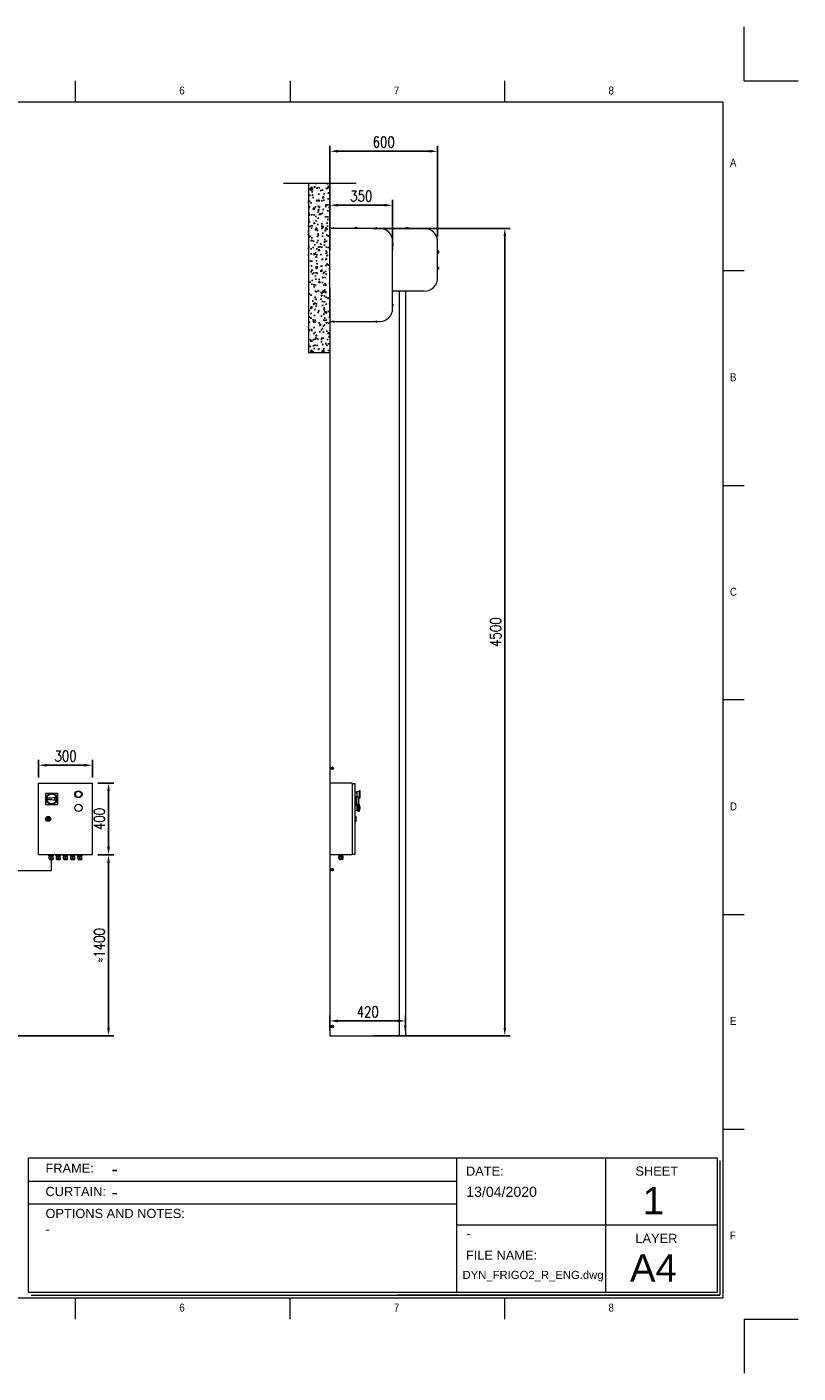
# Model space of a CAD drawing. Header units: millimetres. Extents: x 14363 to 25712, y -309 to 7193.
# Tile 4 of 4: x 21415 to 25712, y -309 to 7193. Entities that reach past the tile are written whole.
import ezdxf

# ---------------------------------------------------------------- set-up
doc = ezdxf.new("R2010")
doc.units = ezdxf.units.MM
doc.header["$LTSCALE"] = 50
doc.header["$PDSIZE"] = -1
doc.linetypes.add('ACAD_ISO02W100', pattern=[15, 12, -3])
doc.layers.add('FORMAT', color=7, linetype='Continuous')
doc.styles.add('NYIP', font='romans.shx', dxfattribs={"width": 0.8})
doc.styles.add('SLDTEXTSTYLE0', font='GOTHIC.TTF', dxfattribs={"width": 0.913})
doc.styles.get("Standard").update_dxf_attribs({"font": 'GOTHIC.TTF'})
doc.dimstyles.new('STANDARD35', dxfattribs={"dimscale": 35, "dimtxt": 2, "dimasz": 1.5, "dimexe": 1, "dimexo": 1, "dimgap": 0.7, "dimtad": 1, "dimdec": 0, "dimdsep": 46, "dimtxsty": 'NYIP', "dimcen": 0, "dimclrd": 1, "dimclre": 1, "dimclrt": 2, "dimadec": 0, "dimazin": 0, "dimtfac": 1, "dimtdec": 0, "dimtix": 1, "dimtmove": 0, "dimatfit": 3, "dimfxl": 0, "dimtvp": 1, "dimtolj": 1, "dimtzin": 0, "dimarcsym": 0})

# ---------------------------------------------------------------- blocks, each defined once
blk = doc.blocks.new('A$C7C9C4F3F')
at = {"color": 7, "lineweight": 5}
for p, q in [((8295, 11245), (8295, 11504)), ((0, 1766), (199, 1766))]:
    blk.add_line(p, q, dxfattribs=at)
at = {"layer": 'FORMAT', "color": 7, "lineweight": 5}
for p, q in [((2216, 11304), (2216, 11504)), ((4209, 11504), (4209, 11304)), ((6202, 11304), (6202, 11504)), ((10188, 11304), (10188, 11504)), ((12181, 11504), (12181, 11304)), ((14174, 11304), (14174, 11504)), ((16199, 11304), (199, 11304)), ((199, 11304), (199, 199)), ((16199, 11304), (16199, 199)), ((199, 9738), (0, 9738)), ((16399, 9738), (16199, 9738)), ((0, 7745), (199, 7745)), ((16199, 7745), (16399, 7745)), ((0, 5752), (199, 5752)), ((16399, 5752), (16199, 5752)), ((0, 3759), (199, 3759)), ((16199, 3759), (16399, 3759)), ((16199, 1766), (16399, 1766)), ((8295, 0), (8295, 258)), ((199, 199), (16199, 199)), ((2224, 0), (2224, 199)), ((4018, 199), (4018, 0)), ((6210, 0), (6210, 199)), ((10188, 0), (10188, 199)), ((12181, 0), (12181, 199)), ((14174, 0), (14174, 199))]:
    blk.add_line(p, q, dxfattribs=at)
at = {"color": 7, "lineweight": 5, "char_height": 73.8, "attachment_point": 1, "style": 'SLDTEXTSTYLE0'}
for s, insert in [('1', (1203, 11450)), ('2', (3180, 11450)), ('3', (5173, 11450)), ('4', (7166, 11450)), ('5', (9159, 11450)), ('6', (11152, 11450)), ('7', (13145, 11450)), ('8', (15138, 11450)), ('A', (66, 10780)), ('A', (16266, 10780)), ('B', (66, 8787)), ('B', (16266, 8787)), ('C', (66, 6794)), ('C', (16266, 6794)), ('D', (66, 4801)), ('D', (16266, 4801)), ('E', (66, 2808)), ('1', (1012, 145)), ('2', (2988, 145)), ('3', (4981, 145)), ('4', (6974, 145))]:
    blk.add_mtext(s, dxfattribs=dict(at, insert=insert))
at = {"layer": 'FORMAT', "color": 7, "lineweight": 5, "char_height": 73.8, "attachment_point": 1, "style": 'SLDTEXTSTYLE0'}
for s, insert in [('E', (16266, 2808)), ('F', (66, 815)), ('F', (16266, 815)), ('5', (9159, 145)), ('6', (11152, 145)), ('7', (13145, 145)), ('8', (15138, 145))]:
    blk.add_mtext(s, dxfattribs=dict(at, insert=insert))
blk = doc.blocks.new('*D33')
at = {"color": 1, "lineweight": -2, "transparency": 16777216}
for p, q in [((21480.5, 3009), (21480.5, 3108.3)), ((21525.5, 3078.3), (21735.5, 3078.3)), ((21780.5, 3009), (21780.5, 3108.3))]:
    blk.add_line(p, q, dxfattribs=at)
at = {"color": 1, "lineweight": 5, "transparency": 16777216}
for points in [[(21525.5, 3085.8), (21525.5, 3070.8), (21480.5, 3078.3)], [(21735.5, 3085.8), (21735.5, 3070.8), (21780.5, 3078.3)]]:
    blk.add_solid(points, dxfattribs=at)
at = {"layer": 'Defpoints', "color": 0, "lineweight": 5, "transparency": 16777216}
for p in [(21780.5, 3078.3), (21480.5, 2979), (21780.5, 2979)]:
    blk.add_point(p, dxfattribs=at)
at = {"color": 2, "lineweight": 0, "transparency": 16777216, "insert": (21630.5, 3129.3), "char_height": 60, "attachment_point": 5, "style": 'NYIP'}
blk.add_mtext('\\A1;300', dxfattribs=at)
blk = doc.blocks.new('*D34')
at = {"color": 1, "lineweight": -2, "transparency": 16777216}
for p, q in [((21810.5, 2979), (21900.1, 2979)), ((21870.1, 2934), (21870.1, 2624)), ((21810.5, 2579), (21900.1, 2579))]:
    blk.add_line(p, q, dxfattribs=at)
at = {"color": 1, "lineweight": 5, "transparency": 16777216}
for points in [[(21862.6, 2934), (21877.6, 2934), (21870.1, 2979)], [(21862.6, 2624), (21877.6, 2624), (21870.1, 2579)]]:
    blk.add_solid(points, dxfattribs=at)
at = {"layer": 'Defpoints', "color": 0, "lineweight": 5, "transparency": 16777216}
for p in [(21780.5, 2979), (21780.5, 2579), (21870.1, 2579)]:
    blk.add_point(p, dxfattribs=at)
at = {"color": 2, "lineweight": 0, "transparency": 16777216, "insert": (21819.1, 2779), "char_height": 60, "attachment_point": 5, "rotation": 90, "style": 'NYIP'}
blk.add_mtext('\\A1;400', dxfattribs=at)
blk = doc.blocks.new('*D27')
at = {"color": 1, "lineweight": -2, "transparency": 16777216}
for p, q in [((21810.5, 2579), (21900.1, 2579)), ((21870.1, 2534), (21870.1, 1615)), ((20979.4, 1570), (21900.1, 1570))]:
    blk.add_line(p, q, dxfattribs=at)
at = {"color": 1, "lineweight": 5, "transparency": 16777216}
for points in [[(21862.6, 2534), (21877.6, 2534), (21870.1, 2579)], [(21862.6, 1615), (21877.6, 1615), (21870.1, 1570)]]:
    blk.add_solid(points, dxfattribs=at)
at = {"layer": 'Defpoints', "color": 0, "lineweight": 5, "transparency": 16777216}
for p in [(21780.5, 2579), (20949.4, 1570), (21870.1, 1570)]:
    blk.add_point(p, dxfattribs=at)
at = {"color": 2, "lineweight": 0, "transparency": 16777216, "insert": (21819.1, 2074.5), "char_height": 60, "attachment_point": 5, "rotation": 90, "style": 'NYIP'}
blk.add_mtext('\\A1;≈1400', dxfattribs=at)
blk = doc.blocks.new('*D41')
at = {"color": 1, "lineweight": -2, "transparency": 16777216}
for p, q in [((23103.5, 1600), (23103.5, 1683.1)), ((23480.5, 1653.1), (23148.5, 1653.1)), ((23525.5, 1600), (23525.5, 1683.1))]:
    blk.add_line(p, q, dxfattribs=at)
at = {"color": 1, "lineweight": 5, "transparency": 16777216}
for points in [[(23148.5, 1660.6), (23148.5, 1645.6), (23103.5, 1653.1)], [(23480.5, 1660.6), (23480.5, 1645.6), (23525.5, 1653.1)]]:
    blk.add_solid(points, dxfattribs=at)
at = {"layer": 'Defpoints', "color": 0, "lineweight": 5, "transparency": 16777216}
for p in [(23103.5, 1653.1), (23103.5, 1570), (23525.5, 1570)]:
    blk.add_point(p, dxfattribs=at)
at = {"color": 2, "lineweight": 0, "transparency": 16777216, "insert": (23314.5, 1704.1), "char_height": 60, "attachment_point": 5, "style": 'NYIP'}
blk.add_mtext('\\A1;420', dxfattribs=at)
blk = doc.blocks.new('*D28')
at = {"color": 1, "lineweight": -2, "transparency": 16777216}
for p, q in [((23103.5, 6100), (23103.5, 6530.2)), ((23704, 6025), (23704, 6530.2)), ((23148.5, 6500.2), (23659, 6500.2))]:
    blk.add_line(p, q, dxfattribs=at)
at = {"color": 1, "lineweight": 5, "transparency": 16777216}
for points in [[(23148.5, 6507.7), (23148.5, 6492.7), (23103.5, 6500.2)], [(23659, 6507.7), (23659, 6492.7), (23704, 6500.2)]]:
    blk.add_solid(points, dxfattribs=at)
at = {"layer": 'Defpoints', "color": 0, "lineweight": 5, "transparency": 16777216}
for p in [(23704, 6500.2), (23103.5, 6070), (23704, 5995)]:
    blk.add_point(p, dxfattribs=at)
at = {"color": 2, "lineweight": 0, "transparency": 16777216, "insert": (23403.7, 6551.2), "char_height": 60, "attachment_point": 5, "style": 'NYIP'}
blk.add_mtext('\\A1;600', dxfattribs=at)
blk = doc.blocks.new('*D53')
at = {"color": 1, "lineweight": -2, "transparency": 16777216}
for p, q in [((23103.5, 5948.6), (23103.5, 6229.3)), ((23453, 5948.6), (23453, 6229.3)), ((23148.5, 6199.3), (23408, 6199.3))]:
    blk.add_line(p, q, dxfattribs=at)
at = {"color": 1, "lineweight": 5, "transparency": 16777216}
for points in [[(23148.5, 6206.8), (23148.5, 6191.8), (23103.5, 6199.3)], [(23408, 6206.8), (23408, 6191.8), (23453, 6199.3)]]:
    blk.add_solid(points, dxfattribs=at)
at = {"layer": 'Defpoints', "color": 0, "lineweight": 5, "transparency": 16777216}
for p in [(23453, 6199.3), (23103.5, 5918.6), (23453, 5918.6)]:
    blk.add_point(p, dxfattribs=at)
at = {"color": 2, "lineweight": 0, "transparency": 16777216, "insert": (23278.2, 6250.3), "char_height": 60, "attachment_point": 5, "style": 'NYIP'}
blk.add_mtext('\\A1;350', dxfattribs=at)
blk = doc.blocks.new('*D54')
at = {"color": 1, "lineweight": -2, "transparency": 16777216}
for p, q in [((23342.3, 6070), (24108.5, 6070)), ((24078.5, 6025), (24078.5, 1615)), ((23342.3, 1570), (24108.5, 1570))]:
    blk.add_line(p, q, dxfattribs=at)
at = {"color": 1, "lineweight": 5, "transparency": 16777216}
for points in [[(24071, 6025), (24086, 6025), (24078.5, 6070)], [(24071, 1615), (24086, 1615), (24078.5, 1570)]]:
    blk.add_solid(points, dxfattribs=at)
at = {"layer": 'Defpoints', "color": 0, "lineweight": 5, "transparency": 16777216}
for p in [(23312.3, 6070), (23312.3, 1570), (24078.5, 1570)]:
    blk.add_point(p, dxfattribs=at)
at = {"color": 2, "lineweight": 0, "transparency": 16777216, "insert": (24027.5, 3820), "char_height": 60, "attachment_point": 5, "rotation": 90, "style": 'NYIP'}
blk.add_mtext('\\A1;4500', dxfattribs=at)

msp = doc.modelspace()

# ---------------------------------------------------------------- hatches: boundary and pattern name
h = msp.add_hatch()
h.set_pattern_fill('AR-CONC', color=256, scale=0.4, style=0)
h.set_pattern_definition([(50, (11767.594, 1193.1), (72.87387, -6.37563), [7.62, -83.82]), (355, (11767.594, 1193.1), (-14.09713, 76.42266), [6.096, -67.056]), (100.451, (11773.67, 1192.57), (58.777, 70.04668), [6.476, -71.236]), (46.1842, (11767.59, 1213.42), (108.4316, -16.8169), [11.43, -125.73]), (96.6356, (11776.63, 1212.02), (94.9617, 98.9702), [9.714, -106.854]), (351.184, (11767.59, 1213.42), (94.9618, 98.97), [9.144, -100.584]), (21, (11777.754, 1208.34), (60.64595, -40.9062), [7.62, -83.82]), (326, (11777.754, 1208.34), (24.7208, 73.6752), [6.096, -67.056]), (71.4514, (11782.81, 1204.934), (85.3666, 32.76914), [6.476, -71.236]), (37.5, (11767.594, 1193.102), (1.23544, 33.822016), [0, -66.2432, 0, -68.072, 0, -67.31]), (7.5, (11767.594, 1193.102), (26.72787, 40.07223), [0, -38.8112, 0, -64.7192, 0, -25.654]), (327.5, (11744.937, 1193.102), (54.23624, -2.2915), [0, -25.4, 0, -79.248, 0, -105.156]), (317.5, (11734.777, 1193.102), (59.25167, 10.1706), [0, -33.02, 0, -52.6288, 0, -74.676])])
h.paths.add_polyline_path([(23103.5, 5570), (23103.5, 5554), (23103.5, 5553), (23103.5, 5379.1), (22983.5, 5379.1), (22983.5, 5570), (22983.5, 6320.5), (23103.5, 6320.5)])

# ---------------------------------------------------------------- linework, layer by layer
at = {"color": 2, "lineweight": 5}
for p, q in [((25412.5, 6892.9), (25412.5, 7192.9)), ((25412.5, 6892.9), (25712.5, 6892.9)), ((25412.5, -9.3), (25712.5, -9.3)), ((25412.5, -9.3), (25412.5, -309.3))]:
    msp.add_line(p, q, dxfattribs=at)
at = {"linetype": 'ACAD_ISO02W100', "lineweight": 5, "ltscale": 5}
msp.add_line((23249.2, 6320.5), (22845, 6320.5), dxfattribs=at)
at = {"lineweight": 5}
for p, q in [((22983.5, 6320.5), (22983.5, 5379.1)), ((23103.5, 5570), (23103.5, 6320.5)), ((22983.5, 5379.1), (23103.5, 5379.1)), ((23227.5, 2976), (23227.5, 2582)), ((23254.5, 2902.5), (23244.5, 2902.5)), ((23254.5, 2922), (23254.5, 2901)), ((23264, 2901), (23254.5, 2901)), ((23264, 2861), (23260.5, 2861)), ((23260.5, 2861), (23260.5, 2860)), ((21550.5, 2553), (21550.5, 2489.8)), ((21550.5, 2489.8), (21071.1, 2489.8)), ((21423.1, 891.2), (25262, 891.2)), ((21423.1, 891.2), (21423.1, 141.2)), ((23808.4, 891.2), (23808.4, 141.2)), ((24640.2, 891.2), (24640.2, 141.2)), ((25262, 891.2), (25262, 141.2)), ((25277.4, 875.7), (25277.4, 125.7)), ((21426.1, 759.9), (23808.4, 759.9)), ((21426.1, 634.1), (23808.4, 634.1)), ((23808.4, 516.2), (25262, 516.2)), ((21423.1, 141.2), (25262, 141.2)), ((21438.6, 125.7), (25277.4, 125.7)), ((25277.4, 125.7), (23479, 125.7)), ((23494.4, 125.7), (25277.4, 125.7))]:
    msp.add_line(p, q, dxfattribs=at)
at = {"color": 7, "linetype": 'Continuous', "lineweight": 5}
for p, q in [((23382, 6070), (23103.5, 6070)), ((23103.5, 6070), (23103.5, 5969)), ((23119, 6071), (23119, 6070)), ((23119, 6071), (23124, 6071)), ((23122, 6072.6), (23122, 6072.6)), ((23123.5, 6073), (23123.6, 6072.6)), ((23124, 6071), (23129, 6071)), ((23124.4, 6072.6), (23124.4, 6073)), ((23126, 6072.6), (23126, 6072.6)), ((23129, 6070), (23129, 6071)), ((23239.9, 6072), (23248.5, 6072)), ((23248.5, 6072), (23257, 6072)), ((23357, 6071), (23357, 6070)), ((23357, 6071), (23362, 6071)), ((23360, 6072.6), (23360, 6072.6)), ((23361.5, 6073), (23361.6, 6072.6)), ((23362, 6071), (23367, 6071)), ((23362.4, 6072.6), (23362.4, 6073)), ((23364, 6072.6), (23364, 6072.6)), ((23367, 6070), (23367, 6071)), ((23629, 6070), (23382, 6070)), ((23523.5, 6071), (23523.5, 6070)), ((23523.5, 6071), (23528.5, 6071)), ((23526.5, 6072.6), (23526.5, 6072.6)), ((23528, 6073), (23528.1, 6072.6)), ((23528.5, 6071), (23533.5, 6071)), ((23528.9, 6072.6), (23528.9, 6073)), ((23530.5, 6072.6), (23530.5, 6072.6)), ((23531, 6074.4), (23534.5, 6074.4)), ((23533.5, 6070), (23533.5, 6071)), ((23533.5, 6070.4), (23541.5, 6070.4)), ((23534.5, 6074.4), (23538, 6074.4)), ((23541.5, 6070), (23541.5, 6070.4)), ((23628.5, 6068.5), (23628.5, 6068.5)), ((23453, 5623), (23453, 5999)), ((23454, 5984), (23453, 5984)), ((23453, 5974), (23454, 5974)), ((23454, 5984), (23454, 5983.6)), ((23454, 5983.6), (23454, 5974)), ((23456, 5978.3), (23455.6, 5978.4)), ((23455.9, 5978.4), (23455.6, 5978.4)), ((23455.9, 5978.3), (23455.6, 5978.3)), ((23455.8, 5978.9), (23455.9, 5978.9)), ((23455.9, 5979.9), (23455.9, 5980)), ((23455.9, 5979.7), (23456, 5979.7)), ((23455.9, 5978.3), (23455.9, 5978.4)), ((23704, 5796.5), (23704, 5995)), ((23705, 5948.5), (23704, 5948.5)), ((23704, 5938.5), (23705, 5938.5)), ((23704, 5930), (23704.4, 5930)), ((23704.4, 5938.5), (23704.4, 5930)), ((23705, 5948.5), (23705, 5948.1)), ((23705, 5948.1), (23705, 5938.5)), ((23707, 5942.8), (23706.6, 5942.9)), ((23706.9, 5942.9), (23706.6, 5942.9)), ((23706.9, 5942.8), (23706.6, 5942.8)), ((23706.8, 5943.4), (23706.9, 5943.4)), ((23706.9, 5944.4), (23706.9, 5944.5)), ((23706.9, 5944.2), (23707, 5944.2)), ((23706.9, 5942.8), (23706.9, 5942.9)), ((23708.4, 5940.5), (23708.4, 5940.3)), ((23708.4, 5940.3), (23708.4, 5933.5)), ((23704.4, 5856), (23704, 5856)), ((23704.4, 5856), (23704.4, 5855.5)), ((23704.4, 5855.5), (23704.4, 5851.5)), ((23708.4, 5852.5), (23708.4, 5852.3)), ((23708.4, 5852.3), (23708.4, 5845.5)), ((23705, 5851.5), (23704, 5851.5)), ((23704, 5841.5), (23705, 5841.5)), ((23705, 5851.5), (23705, 5851.1)), ((23705, 5851.1), (23705, 5841.5)), ((23707, 5845.8), (23706.6, 5845.9)), ((23706.9, 5845.9), (23706.6, 5845.9)), ((23706.9, 5845.8), (23706.6, 5845.8)), ((23706.8, 5846.4), (23706.9, 5846.4)), ((23706.9, 5847.4), (23706.9, 5847.5)), ((23706.9, 5847.2), (23707, 5847.2)), ((23706.9, 5845.8), (23706.9, 5845.9)), ((23103.5, 5739), (23103.5, 5554)), ((23629, 5720), (23453, 5720)), ((23490.5, 5720), (23490.5, 1570)), ((23525.5, 5720), (23525.5, 1570)), ((23454, 5648), (23453, 5648)), ((23453, 5638), (23454, 5638)), ((23454, 5648), (23454, 5647.6)), ((23454, 5647.6), (23454, 5638)), ((23456, 5642.3), (23455.6, 5642.4)), ((23455.9, 5642.4), (23455.6, 5642.4)), ((23455.9, 5642.3), (23455.6, 5642.3)), ((23455.8, 5642.9), (23455.9, 5642.9)), ((23455.9, 5643.9), (23455.9, 5644)), ((23455.9, 5643.7), (23456, 5643.7)), ((23455.9, 5642.3), (23455.9, 5642.4)), ((23103.5, 5554), (23103.5, 5553)), ((23103.5, 5553), (23103.5, 2979)), ((23103.5, 5552), (23382, 5552)), ((23119, 5552), (23119, 5551)), ((23129, 5551), (23129, 5552)), ((23357, 5552), (23357, 5551)), ((23367, 5551), (23367, 5552)), ((23124, 5551), (23119, 5551)), ((23122, 5549.4), (23122, 5549.4)), ((23123.6, 5549.4), (23123.5, 5549.1)), ((23129, 5551), (23124, 5551)), ((23124.4, 5549.1), (23124.4, 5549.4)), ((23126, 5549.4), (23126, 5549.4)), ((23362, 5551), (23357, 5551)), ((23360, 5549.4), (23360, 5549.4)), ((23361.6, 5549.4), (23361.5, 5549.1)), ((23367, 5551), (23362, 5551)), ((23362.4, 5549.1), (23362.4, 5549.4)), ((23364, 5549.4), (23364, 5549.4)), ((23115, 3063), (23117.5, 3064.4)), ((23115, 3060.1), (23115, 3063)), ((23117.5, 3058.6), (23115, 3060.1)), ((23117.5, 3064.4), (23120, 3063)), ((23120, 3060.1), (23117.5, 3058.6)), ((23120, 3063), (23120, 3060.1)), ((21480.5, 2579), (21480.5, 2979)), ((21480.5, 2979), (21780.5, 2979)), ((21780.5, 2579), (21780.5, 2979)), ((23103.5, 2979), (23103.5, 2579)), ((23227.5, 2979), (23103.5, 2979)), ((23227.5, 2979), (23227.5, 2579)), ((23227.5, 2976), (23244.5, 2976)), ((23244.5, 2582), (23244.5, 2976)), ((23244.5, 2929.5), (23254.5, 2929.5)), ((23254.5, 2931), (23266.5, 2931)), ((23254.5, 2922), (23254.5, 2931)), ((23266.5, 2933), (23266.5, 2916)), ((23269.5, 2936), (23269.5, 2916)), ((23272.5, 2916), (23272.5, 2933)), ((21521, 2858.5), (21521, 2923.5)), ((21521, 2923.5), (21586, 2923.5)), ((21586, 2858.5), (21521, 2858.5)), ((21526.2, 2897), (21553.5, 2897)), ((21553.5, 2885), (21526.2, 2885)), ((21553.5, 2897), (21579.3, 2902)), ((21579.3, 2880), (21553.5, 2885)), ((21571.5, 2898.4), (21578, 2899.7)), ((21571.5, 2883.6), (21571.5, 2898.4)), ((21571.5, 2883.6), (21571.5, 2898.4)), ((21578, 2882.3), (21571.5, 2883.6)), ((21586, 2923.5), (21586, 2858.5)), ((23252.5, 2858.5), (23244.5, 2858.5)), ((23244.5, 2856), (23256.5, 2856)), ((23252.5, 2858.5), (23252.5, 2902.5)), ((23260.5, 2860), (23252.5, 2860)), ((23256.5, 2841), (23256.5, 2856)), ((23256.5, 2854), (23260.5, 2854)), ((23260.5, 2841), (23260.5, 2860)), ((23262.5, 2891), (23262.5, 2901)), ((23262.5, 2891), (23262.5, 2901)), ((23262.5, 2861), (23262.5, 2891)), ((23262.5, 2861), (23262.5, 2891)), ((23266.5, 2901), (23264, 2901)), ((23264, 2891), (23264, 2901)), ((23264, 2861), (23264, 2891)), ((23264, 2861), (23266.5, 2861)), ((23266.5, 2916), (23266.5, 2899)), ((23266.5, 2841), (23266.5, 2861)), ((23269.5, 2916), (23269.5, 2896)), ((23272.5, 2899), (23272.5, 2916)), ((21525.8, 2781), (21528.8, 2781)), ((21528.8, 2777), (21525.8, 2777)), ((21538.3, 2781), (21541.3, 2781)), ((21541.3, 2777), (21538.3, 2777)), ((23256.5, 2826), (23244.5, 2826)), ((23244.5, 2793), (23248.5, 2793)), ((23248.5, 2793), (23250.5, 2791)), ((23248.5, 2793), (23248.5, 2779)), ((23248.5, 2779), (23248.5, 2765)), ((23250.5, 2779), (23250.5, 2791)), ((23250.5, 2767), (23250.5, 2779)), ((23256.5, 2826), (23256.5, 2841)), ((23260.5, 2828.1), (23256.5, 2828.1)), ((23260.5, 2821), (23260.5, 2841)), ((23266.5, 2821), (23260.5, 2821)), ((23266.5, 2821), (23266.5, 2841)), ((23248.5, 2765), (23244.5, 2765)), ((23250.5, 2767), (23248.5, 2765)), ((21780.5, 2579), (21480.5, 2579)), ((21538, 2574), (21538, 2579)), ((21538, 2574), (21544.3, 2574)), ((21539.7, 2559), (21539.7, 2570)), ((21539.7, 2570), (21550.5, 2570)), ((21540.3, 2555.5), (21539.7, 2559)), ((21539.7, 2559), (21545.1, 2559)), ((21560.8, 2555.5), (21540.3, 2555.5)), ((21542.5, 2570), (21542.5, 2574)), ((21543.3, 2553), (21557.8, 2553)), ((21544.3, 2574), (21544.3, 2579)), ((21544.3, 2574), (21556.8, 2574)), ((21545.1, 2559), (21550.5, 2559)), ((21550.5, 2559), (21550.5, 2570)), ((21550.5, 2570), (21561.4, 2570)), ((21550.5, 2559), (21556, 2559)), ((21556, 2559), (21561.4, 2559)), ((21556.8, 2574), (21556.8, 2579)), ((21556.8, 2574), (21563, 2574)), ((21558.5, 2574), (21558.5, 2570)), ((21561.4, 2559), (21560.8, 2555.5)), ((21561.4, 2559), (21561.4, 2570)), ((21563, 2574), (21563, 2579)), ((21578, 2574), (21578, 2579)), ((21578, 2574), (21584.3, 2574)), ((21579.7, 2559), (21579.7, 2570)), ((21579.7, 2570), (21590.5, 2570)), ((21580.3, 2555.5), (21579.7, 2559)), ((21579.7, 2559), (21585.1, 2559)), ((21600.8, 2555.5), (21580.3, 2555.5)), ((21582.5, 2570), (21582.5, 2574)), ((21583.3, 2553), (21597.8, 2553)), ((21584.3, 2574), (21584.3, 2579)), ((21584.3, 2574), (21596.8, 2574)), ((21585.1, 2559), (21590.5, 2559)), ((21590.5, 2559), (21590.5, 2570)), ((21590.5, 2570), (21601.4, 2570)), ((21590.5, 2559), (21596, 2559)), ((21596, 2559), (21601.4, 2559)), ((21596.8, 2574), (21596.8, 2579)), ((21596.8, 2574), (21603, 2574)), ((21598.5, 2574), (21598.5, 2570)), ((21601.4, 2559), (21600.8, 2555.5)), ((21601.4, 2559), (21601.4, 2570)), ((21603, 2574), (21603, 2579)), ((21618, 2574), (21618, 2579)), ((21618, 2574), (21624.3, 2574)), ((21619.7, 2559), (21619.7, 2570)), ((21619.7, 2570), (21630.5, 2570)), ((21620.3, 2555.5), (21619.7, 2559)), ((21619.7, 2559), (21625.1, 2559)), ((21640.8, 2555.5), (21620.3, 2555.5)), ((21622.5, 2570), (21622.5, 2574)), ((21623.3, 2553), (21637.8, 2553)), ((21624.3, 2574), (21624.3, 2579)), ((21624.3, 2574), (21636.8, 2574)), ((21625.1, 2559), (21630.5, 2559)), ((21630.5, 2559), (21630.5, 2570)), ((21630.5, 2570), (21641.4, 2570)), ((21630.5, 2559), (21636, 2559)), ((21636, 2559), (21641.4, 2559)), ((21636.8, 2574), (21636.8, 2579)), ((21636.8, 2574), (21643, 2574)), ((21638.5, 2574), (21638.5, 2570)), ((21641.4, 2559), (21640.8, 2555.5)), ((21641.4, 2559), (21641.4, 2570)), ((21643, 2574), (21643, 2579)), ((21658, 2574), (21658, 2579)), ((21658, 2574), (21664.3, 2574)), ((21659.7, 2559), (21659.7, 2570)), ((21659.7, 2570), (21670.5, 2570)), ((21660.3, 2555.5), (21659.7, 2559)), ((21659.7, 2559), (21665.1, 2559)), ((21680.8, 2555.5), (21660.3, 2555.5)), ((21662.5, 2570), (21662.5, 2574)), ((21663.3, 2553), (21677.8, 2553)), ((21664.3, 2574), (21664.3, 2579)), ((21664.3, 2574), (21676.8, 2574)), ((21665.1, 2559), (21670.5, 2559)), ((21670.5, 2559), (21670.5, 2570)), ((21670.5, 2570), (21681.4, 2570)), ((21670.5, 2559), (21676, 2559)), ((21676, 2559), (21681.4, 2559)), ((21676.8, 2574), (21676.8, 2579)), ((21676.8, 2574), (21683, 2574)), ((21678.5, 2574), (21678.5, 2570)), ((21681.4, 2559), (21680.8, 2555.5)), ((21681.4, 2559), (21681.4, 2570)), ((21683, 2574), (21683, 2579)), ((21698, 2574), (21698, 2579)), ((21698, 2574), (21704.3, 2574)), ((21699.7, 2559), (21699.7, 2570)), ((21699.7, 2570), (21710.5, 2570)), ((21700.3, 2555.5), (21699.7, 2559)), ((21699.7, 2559), (21705.1, 2559)), ((21720.8, 2555.5), (21700.3, 2555.5)), ((21702.5, 2570), (21702.5, 2574)), ((21703.3, 2553), (21717.8, 2553)), ((21704.3, 2574), (21704.3, 2579)), ((21704.3, 2574), (21716.8, 2574)), ((21705.1, 2559), (21710.5, 2559)), ((21710.5, 2559), (21710.5, 2570)), ((21710.5, 2570), (21721.4, 2570)), ((21710.5, 2559), (21716, 2559)), ((21716, 2559), (21721.4, 2559)), ((21716.8, 2574), (21716.8, 2579)), ((21716.8, 2574), (21723, 2574)), ((21718.5, 2574), (21718.5, 2570)), ((21721.4, 2559), (21720.8, 2555.5)), ((21721.4, 2559), (21721.4, 2570)), ((21723, 2574), (21723, 2579)), ((23103.5, 2579), (23103.5, 1570)), ((23227.5, 2579), (23103.5, 2579)), ((23153, 2559), (23153, 2570)), ((23159.2, 2570), (23153, 2570)), ((23156.1, 2559), (23153, 2559)), ((23154.7, 2574), (23154.7, 2579)), ((23165.5, 2574), (23154.7, 2574)), ((23154.7, 2559), (23155.2, 2555.5)), ((23155.2, 2555.5), (23165.5, 2555.5)), ((23159.2, 2559), (23156.1, 2559)), ((23157.5, 2574), (23157.5, 2570)), ((23165.5, 2553), (23158.2, 2553)), ((23159.2, 2559), (23159.2, 2570)), ((23171.7, 2570), (23159.2, 2570)), ((23165.5, 2559), (23159.2, 2559)), ((23165.5, 2574), (23165.5, 2579)), ((23176.3, 2574), (23165.5, 2574)), ((23171.7, 2559), (23165.5, 2559)), ((23165.5, 2555.5), (23175.7, 2555.5)), ((23172.8, 2553), (23165.5, 2553)), ((23171.7, 2559), (23171.7, 2570)), ((23178, 2570), (23171.7, 2570)), ((23174.9, 2559), (23171.7, 2559)), ((23173.5, 2570), (23173.5, 2574)), ((23178, 2559), (23174.9, 2559)), ((23175.7, 2555.5), (23176.3, 2559)), ((23176.3, 2574), (23176.3, 2579)), ((23178, 2559), (23178, 2570)), ((23227.5, 2582), (23244.5, 2582)), ((23115, 2498), (23117.5, 2499.4)), ((23115, 2495.1), (23115, 2498)), ((23117.5, 2493.6), (23115, 2495.1)), ((23117.5, 2499.4), (23120, 2498)), ((23120, 2495.1), (23117.5, 2493.6)), ((23120, 2498), (23120, 2495.1)), ((23114, 1623.8), (23116.5, 1625.3)), ((23114, 1621), (23114, 1623.8)), ((23116.5, 1619.5), (23114, 1621)), ((23116.5, 1625.3), (23119, 1623.8)), ((23119, 1621), (23116.5, 1619.5)), ((23119, 1623.8), (23119, 1621)), ((23520.9, 1629.5), (23520.5, 1629.5)), ((23520.5, 1615.5), (23520.9, 1615.5)), ((23520.9, 1629.5), (23520.9, 1629)), ((23520.9, 1629), (23520.9, 1615.5)), ((23524.9, 1626), (23524.9, 1625.7)), ((23524.9, 1625.7), (23524.9, 1619)), ((23103.5, 1570), (23104.5, 1570)), ((23104.5, 1570), (23520.5, 1570))]:
    msp.add_line(p, q, dxfattribs=at)
at = {"color": 7, "linetype": 'Continuous', "lineweight": 15, "flags": 128}
for points in [[(23455.9, 5978.9), (23455.9, 5979), (23455.9, 5979)], [(23455.9, 5978.1), (23456, 5978.2), (23456, 5978.3), (23456, 5978.3), (23456, 5978.3), (23455.9, 5978.3)], [(23706.9, 5943.4), (23706.9, 5943.5), (23706.9, 5943.5)], [(23706.9, 5942.6), (23707, 5942.7), (23707, 5942.8), (23707, 5942.8), (23707, 5942.8), (23706.9, 5942.8)], [(23706.9, 5846.4), (23706.9, 5846.5), (23706.9, 5846.5)], [(23706.9, 5845.6), (23707, 5845.7), (23707, 5845.8), (23707, 5845.8), (23707, 5845.8), (23706.9, 5845.8)], [(23455.9, 5642.9), (23455.9, 5643), (23455.9, 5643)], [(23455.9, 5642.1), (23456, 5642.2), (23456, 5642.3), (23456, 5642.3), (23456, 5642.3), (23455.9, 5642.3)]]:
    msp.add_lwpolyline(points, dxfattribs=at)
at = {"color": 7, "linetype": 'Continuous', "lineweight": 15}
for centre, radius in [((23117.5, 3061.5), 7), ((23117.5, 3061.5), 3.5), ((21702.5, 2916), 20), ((21702.5, 2916), 17), ((21553.5, 2891), 31), ((21553.5, 2891), 28), ((21702.5, 2841), 20), ((21533.5, 2779), 14), ((21533.5, 2779), 12), ((21533.5, 2779), 8), ((21533.5, 2779), 2), ((23117.5, 2496.5), 7), ((23117.5, 2496.5), 3.5), ((23116.5, 1622.4), 7), ((23116.5, 1622.4), 3.5)]:
    msp.add_circle(centre, radius, dxfattribs=at)
for centre, radius, start, end in [((23124, 6068.1), 5, 113.65206, 143.84299), ((23124, 6068), 5.03, 99.4371, 113.35475), ((23123.3, 6072.3), 0.699, 74.24712, 105.75288), ((23124, 6066.7), 5.98, 86.17377, 93.82623), ((23124.6, 6072.5), 0.522, 68.68338, 111.31662), ((23124, 6068), 5.03, 66.64525, 80.5629), ((23124, 6068.1), 5, 36.15701, 66.34794), ((23240.6, 6071.1), 1.1, 126.43419, 270), ((23248.5, 6060.4), 14.4, 53.56581, 126.43419), ((23256.4, 6071.1), 1.1, 270, 53.56581), ((23362, 6068.1), 5, 113.65206, 143.84299), ((23362, 6068), 5.03, 99.4371, 113.35475), ((23361.3, 6072.3), 0.699, 74.24712, 105.75288), ((23362, 6066.7), 5.98, 86.17377, 93.82623), ((23362.6, 6072.5), 0.522, 68.68338, 111.31662), ((23362, 6068), 5.03, 66.64525, 80.5629), ((23362, 6068.1), 5, 36.15701, 66.34794), ((23382, 5999), 71, 0, 90), ((23528.5, 6068.1), 5, 113.65206, 143.84299), ((23528.5, 6068), 5.03, 99.4371, 113.35475), ((23527.8, 6072.3), 0.699, 74.24712, 105.75288), ((23528.5, 6066.7), 5.98, 86.17377, 93.82623), ((23534.5, 6067.8), 7.45, 138.47939, 139.87772), ((23529.1, 6072.5), 0.522, 68.68338, 111.31662), ((23534.5, 6067.8), 7.45, 118.00594, 135.55384), ((23528.5, 6068), 5.03, 66.64525, 80.5629), ((23528.5, 6068.1), 5, 36.15701, 66.34794), ((23534.5, 6067.8), 7.45, 20.09465, 61.99406), ((23629, 5995), 75, 0, 90), ((23451, 5979), 5, 13.35478, 53.84299), ((23451, 5979), 5, 306.15701, 348.85176), ((23451.8, 5979.2), 4.19, 10.28588, 25.60804), ((23454.7, 5980.9), 0.876, 349.98584, 10.01416), ((23451.4, 5978.8), 4.59, 10.17874, 24.58306), ((23454.5, 5979.8), 1.57, 314.00021, 335.98081), ((23450.5, 5978.3), 5.11, 355.86014, 4.13986), ((23455, 5978.8), 1.09, 305.3553, 333.50009), ((23455.6, 5979.8), 0.374, 346.87521, 22.17233), ((23454.8, 5979.4), 1.19, 347.99617, 12.00383), ((23454.8, 5978.7), 1.19, 347.99617, 12.00383), ((23701.8, 5937), 7.45, 290.09465, 331.99406), ((23702, 5943.5), 5, 13.35478, 53.84299), ((23702, 5943.5), 5, 306.15701, 348.85176), ((23702.8, 5943.7), 4.19, 10.28588, 25.60804), ((23705.7, 5945.4), 0.876, 349.98584, 10.01416), ((23702.4, 5943.3), 4.59, 10.17874, 24.58306), ((23705.5, 5944.3), 1.57, 314.00021, 335.98081), ((23701.5, 5942.8), 5.11, 355.86014, 4.13986), ((23706, 5943.3), 1.09, 305.3553, 333.50009), ((23706.6, 5944.3), 0.374, 346.87521, 22.17233), ((23705.8, 5943.9), 1.19, 347.99617, 12.00383), ((23705.8, 5943.2), 1.19, 347.99617, 12.00383), ((23701.8, 5937), 7.45, 28.00594, 46.68273), ((23701.8, 5849), 7.45, 28.00594, 69.90535), ((23629, 5795), 75, 270, 1.14599), ((23702, 5846.5), 5, 13.35478, 53.84299), ((23702, 5846.5), 5, 306.15701, 348.85176), ((23701.8, 5849), 7.45, 295.2616, 331.99406), ((23702.8, 5846.7), 4.19, 10.28588, 25.60804), ((23705.7, 5848.4), 0.876, 349.98584, 10.01416), ((23702.4, 5846.3), 4.59, 10.17874, 24.58306), ((23705.5, 5847.3), 1.57, 314.00021, 335.98081), ((23701.5, 5845.8), 5.11, 355.86014, 4.13986), ((23706, 5846.3), 1.09, 305.3553, 333.50009), ((23706.6, 5847.3), 0.374, 346.87521, 22.17233), ((23705.8, 5846.9), 1.19, 347.99617, 12.00383), ((23705.8, 5846.2), 1.19, 347.99617, 12.00383), ((23451, 5643), 5, 13.35478, 53.84299), ((23451, 5643), 5, 306.15701, 348.85176), ((23451.8, 5643.2), 4.19, 10.28588, 25.60804), ((23454.7, 5644.9), 0.876, 349.98584, 10.01416), ((23451.4, 5642.8), 4.59, 10.17874, 24.58306), ((23454.5, 5643.8), 1.57, 314.00021, 335.98081), ((23450.5, 5642.3), 5.11, 355.86014, 4.13986), ((23455, 5642.8), 1.09, 305.3553, 333.50009), ((23455.6, 5643.8), 0.374, 346.87521, 22.17233), ((23454.8, 5643.4), 1.19, 347.99617, 12.00383), ((23454.8, 5642.7), 1.19, 347.99617, 12.00383), ((23382, 5623), 71, 270, 0), ((23124, 5554), 5, 216.15701, 246.34794), ((23124, 5554), 5.03, 246.64525, 260.5629), ((23123.3, 5549.5), 0.522, 248.68338, 291.31662), ((23124, 5555.4), 5.98, 266.17377, 273.82623), ((23124.6, 5549.7), 0.699, 254.24712, 285.75288), ((23124, 5554), 5.03, 279.4371, 293.35475), ((23124, 5554), 5, 293.65206, 323.84299), ((23362, 5554), 5, 216.15701, 246.34794), ((23362, 5554), 5.03, 246.64525, 260.5629), ((23361.3, 5549.5), 0.522, 248.68338, 291.31662), ((23362, 5555.4), 5.98, 266.17377, 273.82623), ((23362.6, 5549.7), 0.699, 254.24712, 285.75288), ((23362, 5554), 5.03, 279.4371, 293.35475), ((23362, 5554), 5, 293.65206, 323.84299), ((23117.5, 3061.5), 2.5, 120, 180), ((23117.5, 3061.5), 2.5, 180, 240), ((23117.5, 3061.5), 2.5, 60, 120), ((23117.5, 3061.5), 2.5, 240, 300), ((23117.5, 3061.5), 2.5, 0, 60), ((23117.5, 3061.5), 2.5, 300, 0), ((23269.5, 2933), 3, 90, 180), ((23269.5, 2933), 3, 0, 90), ((21553.5, 2891), 28, 167.62637, 192.37363), ((21553.5, 2891), 26, 340.40625, 19.59375), ((21553.5, 2891), 28, 336.8676, 23.1324), ((23269.5, 2899), 3, 180, 270), ((23236.1, 2841), 36.3, 326.60151, 33.39849), ((23269.5, 2899), 3, 270, 0), ((21533.5, 2779), 8, 14.47751, 165.52249), ((21533.5, 2779), 8, 194.47751, 345.52249), ((21533.5, 2779), 5.15, 22.85107, 157.14893), ((21533.5, 2779), 5.15, 202.85107, 337.14893), ((21543.3, 2556), 3, 189.46232, 270), ((21557.8, 2556), 3, 270, 350.53768), ((21583.3, 2556), 3, 189.46232, 270), ((21597.8, 2556), 3, 270, 350.53768), ((21623.3, 2556), 3, 189.46232, 270), ((21637.8, 2556), 3, 270, 350.53768), ((21663.3, 2556), 3, 189.46232, 270), ((21677.8, 2556), 3, 270, 350.53768), ((21703.3, 2556), 3, 189.46232, 270), ((21717.8, 2556), 3, 270, 350.53768), ((23158.2, 2556), 3, 189.46232, 270), ((23172.8, 2556), 3, 270, 350.53768), ((23117.5, 2496.5), 2.5, 120, 180), ((23117.5, 2496.5), 2.5, 180, 240), ((23117.5, 2496.5), 2.5, 60, 120), ((23117.5, 2496.5), 2.5, 240, 300), ((23117.5, 2496.5), 2.5, 0, 60), ((23117.5, 2496.5), 2.5, 300, 0), ((23116.5, 1622.4), 2.5, 120, 180), ((23116.5, 1622.4), 2.5, 180, 240), ((23116.5, 1622.4), 2.5, 60, 120), ((23116.5, 1622.4), 2.5, 240, 300), ((23116.5, 1622.4), 2.5, 0, 60), ((23116.5, 1622.4), 2.5, 300, 0), ((23518.3, 1622.5), 7.45, 28.00594, 69.90535), ((23518.3, 1622.5), 7.45, 290.09465, 331.99406)]:
    msp.add_arc(centre, radius, start, end, dxfattribs=at)

# ---------------------------------------------------------------- block references
at = {"xscale": 0.6000000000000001, "yscale": 0.6000000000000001, "zscale": 0.6000000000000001}
msp.add_blockref('A$C7C9C4F3F', (15573.3, -9.3), dxfattribs=at)

# ---------------------------------------------------------------- texts
at = {"lineweight": 5}
for s, insert, char_height, width, attachment_point in [('{\\fArial|b0|i0|c0|p34;FRAME:}', (21518.8, 858.2), 51.064, 868.092, 1), ('{\\fArial|b0|i0|c0|p34;DATE:}', (23861.8, 841.8), 51.064, 868.092, 1), ('{\\fArial|b0|i0|c0|p34;SHEET}', (24806.1, 841.8), 51.064, 868.092, 1), ('{\\fArial|b0|i0|c0|p34;-}', (21886.3, 866), 75, 1586.735, 1), ('{\\fArial|b0|i0|c0|p34;CURTAIN:}', (21518.8, 728.2), 51.064, 868.092, 1), ('{\\fArial|b0|i0|c0|p34;-}', (21886.3, 736.5), 75, 1586.735, 1), ('{\\fArial|b0|i0|c0|p34;\\H0.752x;13/04/2020}', (23863.2, 729.2), 75, 1567.076, 1), ('{\\fArial|b0|i0|c0|p34;1}', (24906.3, 728), 153, 335.915, 2), ('{\\fArial|b0|i0|c0|p34;OPTIONS AND NOTES:}', (21518.8, 605.9), 51.064, 868.092, 1), ('{\\fArial|b0|i0|c0|p34;-}', (21518.8, 518.3), 51.064, 868.092, 1), ('{\\fArial|b0|i0|c0|p34;\\H0.752x;-}', (23863.2, 497.5), 75, 1567.076, 1), ('{\\fArial|b0|i0|c0|p34;LAYER}', (24806.1, 466.8), 51.064, 868.092, 1), ('{\\fArial|b0|i0|c0|p34;FILE NAME:}', (23861.8, 372.9), 51.064, 868.092, 1), ('{\\fArial|b0|i0|c0|p34;A4}', (24906.3, 353), 153, 335.915, 2), ('{\\fArial|b0|i0|c0|p34;DYN_FRIGO2_R_ENG.dwg}', (23842.9, 260.2), 45, 1567.076, 1)]:
    msp.add_mtext(s, dxfattribs=dict(at, insert=insert, char_height=char_height, width=width, attachment_point=attachment_point))

# ---------------------------------------------------------------- dimensions: what is measured, and where the dimension line sits
at = {"color": 1, "lineweight": 0}
for base, p1, p2, angle, text, picture, middle in [((23704, 6500.2), (23103.5, 6070), (23704, 5995), 180, '600', '*D28', (23403.7, 6551.2)), ((21870.1, 1570), (21780.5, 2579), (20949.4, 1570), 90, '≈1400', '*D27', (21819.1, 2074.5)), ((23103.5, 1653.1), (23525.5, 1570), (23103.5, 1570), 180, '420', '*D41', (23314.5, 1704.1))]:
    dim = msp.add_linear_dim(base=base, p1=p1, p2=p2, angle=angle, text=text, dimstyle='STANDARD35', override={"dimscale": 30}, dxfattribs=at)
    dim.commit()
    dim.dimension.update_dxf_attribs({"geometry": picture, "text_midpoint": middle})
dim = msp.add_linear_dim(base=(23452.9810742, 6199.2577848), p1=(23103.4810742, 5918.5773803), p2=(23452.9810742, 5918.5773803), dimstyle='STANDARD35', override={"dimscale": 30}, dxfattribs=at)
dim.commit()
dim.dimension.update_dxf_attribs({"geometry": '*D53', "text_midpoint": (23278.2310742, 6250.2577848)})
for base, p1, p2, angle, picture, middle in [((24078.5, 1570), (23312.3, 6070), (23312.3, 1570), 90, '*D54', (24027.5, 3820)), ((21780.5, 3078.3), (21480.5, 2979), (21780.5, 2979), 180, '*D33', (21630.5, 3129.3)), ((21870.1, 2579), (21780.5, 2979), (21780.5, 2579), 90, '*D34', (21819.1, 2779))]:
    dim = msp.add_linear_dim(base=base, p1=p1, p2=p2, angle=angle, dimstyle='STANDARD35', override={"dimscale": 30}, dxfattribs=at)
    dim.commit()
    dim.dimension.update_dxf_attribs({"geometry": picture, "text_midpoint": middle})

doc.saveas('drawing.dxf')
